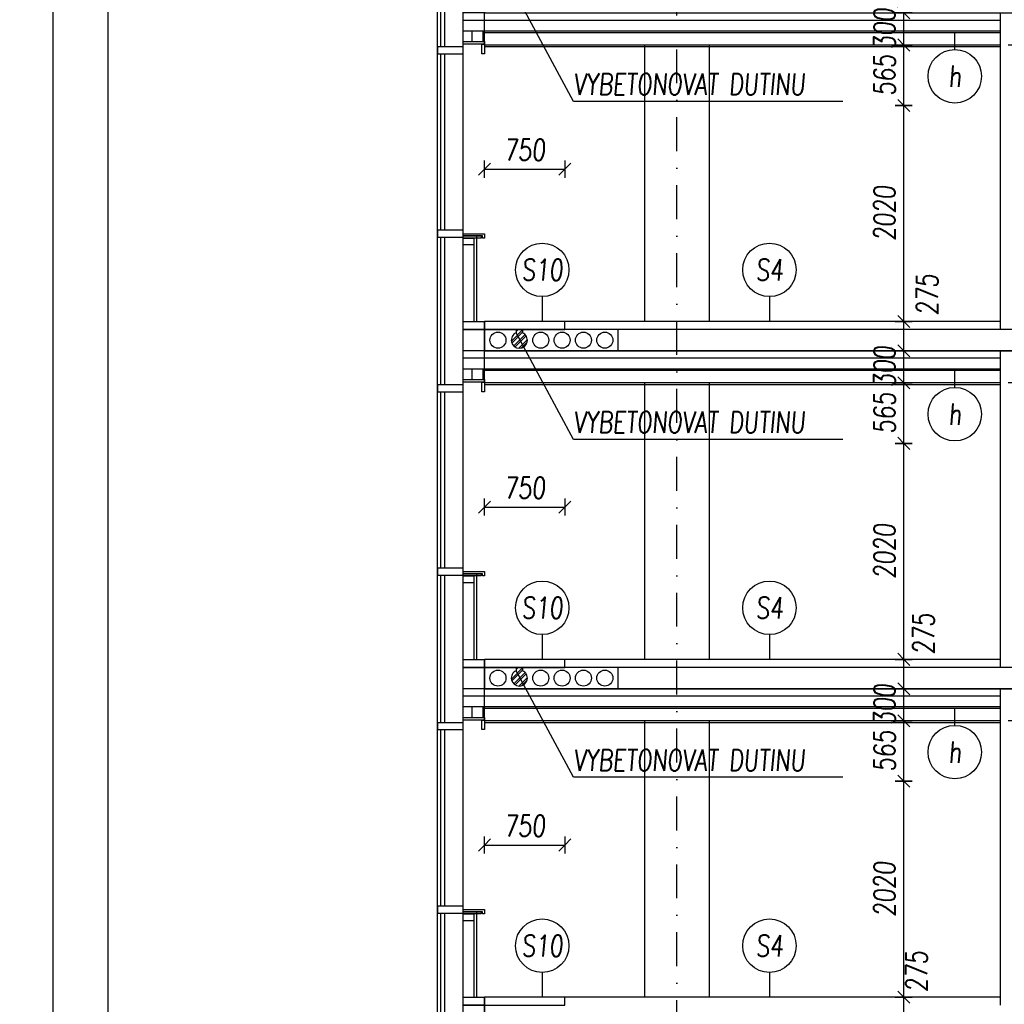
# Model space of a CAD drawing. Header units: millimetres. Extents: x -24606338 to 439687, y 151354 to 480404.
# Tile 69 of 93: x 347088 to 356301, y 229586 to 238794. Entities that reach past the tile are written whole.
import ezdxf
from ezdxf.enums import TextEntityAlignment as Align

# ---------------------------------------------------------------- set-up
doc = ezdxf.new("R2010")
doc.units = ezdxf.units.MM
doc.linetypes.add('ČERCHOVANÁ', pattern=[25.4, 12.7, -6.35, 0, -6.35])
for name, color, linetype in [('KOTY', 7, 'Continuous'), ('KOTY - FASÁDA', 7, 'Continuous'), ('NOVA', 240, 'Continuous'), ('NOVÁ INTERIERY', 240, 'Continuous'), ('OSY', 7, 'Continuous'), ('TENKA', 4, 'Continuous'), ('TLUSTA', 2, 'Continuous'), ('ŽB', 3, 'Continuous')]:
    doc.layers.add(name, color=color, linetype=linetype)
doc.styles.add('CS-ROMANS', font='romans.shx', dxfattribs={"width": 0.75, "oblique": 5})
doc.styles.add('CS-ROMANS_100', font='romans.shx', dxfattribs={"width": 0.75, "oblique": 5, "height": 200})
doc.dimstyles.new('A_KÓTA_100', dxfattribs={"dimtxt": 200, "dimasz": 4, "dimexe": 100, "dimexo": 1500, "dimgap": 80, "dimtad": 1, "dimdec": 0, "dimdsep": 46, "dimtxsty": 'CS-ROMANS_100', "dimblk": 'KOT_CARA20', "dimcen": 90, "dimse1": 1, "dimse2": 1, "dimclrd": 256, "dimclre": 256, "dimclrt": 256, "dimadec": 0, "dimazin": 0, "dimtfac": 1, "dimtdec": 0, "dimtix": 1, "dimtmove": 2, "dimatfit": 3, "dimldrblk": 'OBLIQUE', "dimfxl": 1, "dimfxlon": 1, "dimtolj": 1, "dimarcsym": 0})

# ---------------------------------------------------------------- blocks, each defined once
blk = doc.blocks.new('A$C2F1015B4')
at = {"layer": 'NOVA'}
for points in [[(0, 2592.5), (-200, 2592.5), (-200, 2617.5), (0, 2617.5)], [(0, 2502.5), (-25, 2502.5), (-25, 2592.5), (0, 2592.5)], [(-440.9, 2502.5), (-200, 2502.5), (-200, 2567.5), (-440.9, 2567.5)], [(-440.9, 787.5), (-200, 787.5), (-200, 852.5), (-440.9, 852.5)], [(-200, 820), (0, 820), (0, 780), (-20, 780), (-20, 800), (-200, 800)], [(-200, 800), (-33.5, 800), (-33.5, 780), (-200, 780)], [(-200, 780), (-100, 780), (-100, 715), (-200, 715)], [(0, -75), (-200, -75), (-200, 0), (0, 0)], [(0, -275), (-200, -275), (-200, -75), (0, -75)]]:
    blk.add_lwpolyline(points, close=True, dxfattribs=at)
for points in [[(-440.9, -592.5), (-440.9, 2567.5)], [(-410.9, 852.5), (-410.9, 2502.5)], [(-370.9, 852.5), (-370.9, 2502.5)], [(-200, -592.5), (-200, 2567.5)], [(-410.9, -592.5), (-410.9, 787.5)], [(-370.9, -592.5), (-370.9, 787.5)], [(-100, 780), (-100, 0)], [(-75, 800), (-75, 0)]]:
    blk.add_lwpolyline(points, dxfattribs=at)
blk = doc.blocks.new('KOT_CARA20')
for p, q in [((0, 0), (-14.1, -14.1)), ((0, 20), (0, -20)), ((0, 0), (14.1, 14.1))]:
    blk.add_line(p, q)
blk = doc.blocks.new('*D2700')
at = {"layer": 'Defpoints', "color": 0, "transparency": 16777216}
for p in [(355359.5, 229652.2), (356048.1, 229652.2), (356048.1, 229377.2)]:
    blk.add_point(p, dxfattribs=at)
at = {"layer": 'KOTY', "lineweight": -2, "transparency": 16777216}
blk.add_line((355359.5, 229381.2), (355359.5, 229648.2), dxfattribs=at)
at = {"layer": 'KOTY', "lineweight": -2, "transparency": 16777216, "xscale": 4, "yscale": 4, "zscale": 4}
for p, rotation in [((355359.5, 229652.2), 90), ((355359.5, 229377.2), 270)]:
    blk.add_blockref('KOT_CARA20', p, dxfattribs=dict(at, rotation=rotation))
at = {"layer": 'KOTY', "transparency": 16777216, "insert": (355480.2, 229892.2), "char_height": 200, "attachment_point": 5, "rotation": 90, "style": 'CS-ROMANS_100'}
blk.add_mtext('\\A1;275', dxfattribs=at)
blk = doc.blocks.new('_OBLIQUE')
at = {"color": 0, "linetype": 'ByBlock', "ltscale": 15}
blk.add_line((-0.5, -0.5), (0.5, 0.5), dxfattribs=at)
blk = doc.blocks.new('*D2701')
at = {"layer": 'Defpoints', "color": 0, "transparency": 16777216}
for p in [(355359.5, 231672.2), (356048.1, 231672.2), (356048.1, 229652.2)]:
    blk.add_point(p, dxfattribs=at)
at = {"layer": 'KOTY', "lineweight": -2, "transparency": 16777216}
blk.add_line((355359.5, 229656.2), (355359.5, 231668.2), dxfattribs=at)
at = {"layer": 'KOTY', "lineweight": -2, "transparency": 16777216, "xscale": 4, "yscale": 4, "zscale": 4}
for p, rotation in [((355359.5, 231672.2), 90), ((355359.5, 229652.2), 270)]:
    blk.add_blockref('KOT_CARA20', p, dxfattribs=dict(at, rotation=rotation))
at = {"layer": 'KOTY', "transparency": 16777216, "insert": (355179.5, 230662.2), "char_height": 200, "attachment_point": 5, "rotation": 90, "style": 'CS-ROMANS_100'}
blk.add_mtext('\\A1;2020', dxfattribs=at)
blk = doc.blocks.new('*D2702')
at = {"layer": 'Defpoints', "color": 0, "transparency": 16777216}
for p in [(355359.5, 232237.2), (356048.1, 232237.2), (356048.1, 231672.2)]:
    blk.add_point(p, dxfattribs=at)
at = {"layer": 'KOTY', "lineweight": -2, "transparency": 16777216}
blk.add_line((355359.5, 231676.2), (355359.5, 232233.2), dxfattribs=at)
at = {"layer": 'KOTY', "lineweight": -2, "transparency": 16777216, "xscale": 4, "yscale": 4, "zscale": 4}
for p, rotation in [((355359.5, 232237.2), 90), ((355359.5, 231672.2), 270)]:
    blk.add_blockref('KOT_CARA20', p, dxfattribs=dict(at, rotation=rotation))
at = {"layer": 'KOTY', "transparency": 16777216, "insert": (355179.5, 231954.7), "char_height": 200, "attachment_point": 5, "rotation": 90, "style": 'CS-ROMANS_100'}
blk.add_mtext('\\A1;565', dxfattribs=at)
blk = doc.blocks.new('*D2703')
at = {"layer": 'Defpoints', "color": 0, "transparency": 16777216}
for p in [(355359.5, 232537.2), (356048.1, 232537.2), (356048.1, 232237.2)]:
    blk.add_point(p, dxfattribs=at)
at = {"layer": 'KOTY', "lineweight": -2, "transparency": 16777216}
for p, q in [((355359.5, 232541.2), (355359.5, 232545.2)), ((355359.5, 232237.2), (355359.5, 232537.2)), ((355359.5, 232233.2), (355359.5, 232229.2))]:
    blk.add_line(p, q, dxfattribs=at)
at = {"layer": 'KOTY', "lineweight": -2, "transparency": 16777216, "xscale": 4, "yscale": 4, "zscale": 4}
for p, rotation in [((355359.5, 232537.2), 270), ((355359.5, 232237.2), 90)]:
    blk.add_blockref('KOT_CARA20', p, dxfattribs=dict(at, rotation=rotation))
at = {"layer": 'KOTY', "transparency": 16777216, "insert": (355179.5, 232387.2), "char_height": 200, "attachment_point": 5, "rotation": 90, "style": 'CS-ROMANS_100'}
blk.add_mtext('\\A1;300', dxfattribs=at)
blk = doc.blocks.new('*D2704')
at = {"layer": 'Defpoints', "color": 0, "transparency": 16777216}
for p in [(355359.5, 232812.2), (356048.1, 232812.2), (356048.1, 232537.2)]:
    blk.add_point(p, dxfattribs=at)
at = {"layer": 'KOTY', "lineweight": -2, "transparency": 16777216}
blk.add_line((355359.5, 232541.2), (355359.5, 232808.2), dxfattribs=at)
at = {"layer": 'KOTY', "lineweight": -2, "transparency": 16777216, "xscale": 4, "yscale": 4, "zscale": 4}
for p, rotation in [((355359.5, 232812.2), 90), ((355359.5, 232537.2), 270)]:
    blk.add_blockref('KOT_CARA20', p, dxfattribs=dict(at, rotation=rotation))
at = {"layer": 'KOTY', "transparency": 16777216, "insert": (355544.3, 233049.4), "char_height": 200, "attachment_point": 5, "rotation": 90, "style": 'CS-ROMANS_100'}
blk.add_mtext('\\A1;275', dxfattribs=at)
blk = doc.blocks.new('*D2705')
at = {"layer": 'Defpoints', "color": 0, "transparency": 16777216}
for p in [(355359.5, 234832.2), (356048.1, 234832.2), (356048.1, 232812.2)]:
    blk.add_point(p, dxfattribs=at)
at = {"layer": 'KOTY', "lineweight": -2, "transparency": 16777216}
blk.add_line((355359.5, 232816.2), (355359.5, 234828.2), dxfattribs=at)
at = {"layer": 'KOTY', "lineweight": -2, "transparency": 16777216, "xscale": 4, "yscale": 4, "zscale": 4}
for p, rotation in [((355359.5, 234832.2), 90), ((355359.5, 232812.2), 270)]:
    blk.add_blockref('KOT_CARA20', p, dxfattribs=dict(at, rotation=rotation))
at = {"layer": 'KOTY', "transparency": 16777216, "insert": (355179.5, 233822.2), "char_height": 200, "attachment_point": 5, "rotation": 90, "style": 'CS-ROMANS_100'}
blk.add_mtext('\\A1;2020', dxfattribs=at)
blk = doc.blocks.new('*D2706')
at = {"layer": 'Defpoints', "color": 0, "transparency": 16777216}
for p in [(355359.5, 235397.2), (356048.1, 235397.2), (356048.1, 234832.2)]:
    blk.add_point(p, dxfattribs=at)
at = {"layer": 'KOTY', "lineweight": -2, "transparency": 16777216}
blk.add_line((355359.5, 234836.2), (355359.5, 235393.2), dxfattribs=at)
at = {"layer": 'KOTY', "lineweight": -2, "transparency": 16777216, "xscale": 4, "yscale": 4, "zscale": 4}
for p, rotation in [((355359.5, 235397.2), 90), ((355359.5, 234832.2), 270)]:
    blk.add_blockref('KOT_CARA20', p, dxfattribs=dict(at, rotation=rotation))
at = {"layer": 'KOTY', "transparency": 16777216, "insert": (355179.5, 235114.7), "char_height": 200, "attachment_point": 5, "rotation": 90, "style": 'CS-ROMANS_100'}
blk.add_mtext('\\A1;565', dxfattribs=at)
blk = doc.blocks.new('*D2707')
at = {"layer": 'Defpoints', "color": 0, "transparency": 16777216}
for p in [(355359.5, 235697.2), (356048.1, 235697.2), (356048.1, 235397.2)]:
    blk.add_point(p, dxfattribs=at)
at = {"layer": 'KOTY', "lineweight": -2, "transparency": 16777216}
for p, q in [((355359.5, 235701.2), (355359.5, 235705.2)), ((355359.5, 235397.2), (355359.5, 235697.2)), ((355359.5, 235393.2), (355359.5, 235389.2))]:
    blk.add_line(p, q, dxfattribs=at)
at = {"layer": 'KOTY', "lineweight": -2, "transparency": 16777216, "xscale": 4, "yscale": 4, "zscale": 4}
for p, rotation in [((355359.5, 235697.2), 270), ((355359.5, 235397.2), 90)]:
    blk.add_blockref('KOT_CARA20', p, dxfattribs=dict(at, rotation=rotation))
at = {"layer": 'KOTY', "transparency": 16777216, "insert": (355179.5, 235547.2), "char_height": 200, "attachment_point": 5, "rotation": 90, "style": 'CS-ROMANS_100'}
blk.add_mtext('\\A1;300', dxfattribs=at)
blk = doc.blocks.new('*D2708')
at = {"layer": 'Defpoints', "color": 0, "transparency": 16777216}
for p in [(355359.5, 235972.2), (356048.1, 235972.2), (356048.1, 235697.2)]:
    blk.add_point(p, dxfattribs=at)
at = {"layer": 'KOTY', "lineweight": -2, "transparency": 16777216}
blk.add_line((355359.5, 235701.2), (355359.5, 235968.2), dxfattribs=at)
at = {"layer": 'KOTY', "lineweight": -2, "transparency": 16777216, "xscale": 4, "yscale": 4, "zscale": 4}
for p, rotation in [((355359.5, 235972.2), 90), ((355359.5, 235697.2), 270)]:
    blk.add_blockref('KOT_CARA20', p, dxfattribs=dict(at, rotation=rotation))
at = {"layer": 'KOTY', "transparency": 16777216, "insert": (355577.8, 236221), "char_height": 200, "attachment_point": 5, "rotation": 90, "style": 'CS-ROMANS_100'}
blk.add_mtext('\\A1;275', dxfattribs=at)
blk = doc.blocks.new('*D2709')
at = {"layer": 'Defpoints', "color": 0, "transparency": 16777216}
for p in [(355359.5, 237992.2), (356048.1, 237992.2), (356048.1, 235972.2)]:
    blk.add_point(p, dxfattribs=at)
at = {"layer": 'KOTY', "lineweight": -2, "transparency": 16777216}
blk.add_line((355359.5, 235976.2), (355359.5, 237988.2), dxfattribs=at)
at = {"layer": 'KOTY', "lineweight": -2, "transparency": 16777216, "xscale": 4, "yscale": 4, "zscale": 4}
for p, rotation in [((355359.5, 237992.2), 90), ((355359.5, 235972.2), 270)]:
    blk.add_blockref('KOT_CARA20', p, dxfattribs=dict(at, rotation=rotation))
at = {"layer": 'KOTY', "transparency": 16777216, "insert": (355179.5, 236982.2), "char_height": 200, "attachment_point": 5, "rotation": 90, "style": 'CS-ROMANS_100'}
blk.add_mtext('\\A1;2020', dxfattribs=at)
blk = doc.blocks.new('*D2710')
at = {"layer": 'Defpoints', "color": 0, "transparency": 16777216}
for p in [(355359.5, 238557.2), (356048.1, 238557.2), (356048.1, 237992.2)]:
    blk.add_point(p, dxfattribs=at)
at = {"layer": 'KOTY', "lineweight": -2, "transparency": 16777216}
blk.add_line((355359.5, 237996.2), (355359.5, 238553.2), dxfattribs=at)
at = {"layer": 'KOTY', "lineweight": -2, "transparency": 16777216, "xscale": 4, "yscale": 4, "zscale": 4}
for p, rotation in [((355359.5, 238557.2), 90), ((355359.5, 237992.2), 270)]:
    blk.add_blockref('KOT_CARA20', p, dxfattribs=dict(at, rotation=rotation))
at = {"layer": 'KOTY', "transparency": 16777216, "insert": (355179.5, 238274.7), "char_height": 200, "attachment_point": 5, "rotation": 90, "style": 'CS-ROMANS_100'}
blk.add_mtext('\\A1;565', dxfattribs=at)
blk = doc.blocks.new('*D2711')
at = {"layer": 'Defpoints', "color": 0, "transparency": 16777216}
for p in [(355359.5, 238857.2), (356048.1, 238857.2), (356048.1, 238557.2)]:
    blk.add_point(p, dxfattribs=at)
at = {"layer": 'KOTY', "lineweight": -2, "transparency": 16777216}
for p, q in [((355359.5, 238861.2), (355359.5, 238865.2)), ((355359.5, 238557.2), (355359.5, 238857.2)), ((355359.5, 238553.2), (355359.5, 238549.2))]:
    blk.add_line(p, q, dxfattribs=at)
at = {"layer": 'KOTY', "lineweight": -2, "transparency": 16777216, "xscale": 4, "yscale": 4, "zscale": 4}
for p, rotation in [((355359.5, 238857.2), 270), ((355359.5, 238557.2), 90)]:
    blk.add_blockref('KOT_CARA20', p, dxfattribs=dict(at, rotation=rotation))
at = {"layer": 'KOTY', "transparency": 16777216, "insert": (355179.5, 238707.2), "char_height": 200, "attachment_point": 5, "rotation": 90, "style": 'CS-ROMANS_100'}
blk.add_mtext('\\A1;300', dxfattribs=at)
blk = doc.blocks.new('*D3282')
at = {"layer": 'Defpoints', "color": 0, "transparency": 16777216}
for p in [(352188.2, 231076), (351438.2, 229652.2), (352188.2, 229652.2)]:
    blk.add_point(p, dxfattribs=at)
at = {"layer": 'KOTY - FASÁDA', "lineweight": -2, "transparency": 16777216}
blk.add_line((351442.2, 231076), (352184.2, 231076), dxfattribs=at)
at = {"layer": 'KOTY - FASÁDA', "lineweight": -2, "transparency": 16777216, "xscale": 4, "yscale": 4, "zscale": 4, "rotation": 180}
blk.add_blockref('KOT_CARA20', (351438.2, 231076), dxfattribs=at)
at = {"layer": 'KOTY - FASÁDA', "lineweight": -2, "transparency": 16777216, "xscale": 4, "yscale": 4, "zscale": 4}
blk.add_blockref('KOT_CARA20', (352188.2, 231076), dxfattribs=at)
at = {"layer": 'KOTY - FASÁDA', "transparency": 16777216, "insert": (351813.2, 231256), "char_height": 200, "attachment_point": 5, "style": 'CS-ROMANS_100'}
blk.add_mtext('\\A1;750', dxfattribs=at)
blk = doc.blocks.new('*D3283')
at = {"layer": 'Defpoints', "color": 0, "transparency": 16777216}
for p in [(352188.2, 234236), (351438.2, 232812.2), (352188.2, 232812.2)]:
    blk.add_point(p, dxfattribs=at)
at = {"layer": 'KOTY - FASÁDA', "lineweight": -2, "transparency": 16777216}
blk.add_line((351442.2, 234236), (352184.2, 234236), dxfattribs=at)
at = {"layer": 'KOTY - FASÁDA', "lineweight": -2, "transparency": 16777216, "xscale": 4, "yscale": 4, "zscale": 4, "rotation": 180}
blk.add_blockref('KOT_CARA20', (351438.2, 234236), dxfattribs=at)
at = {"layer": 'KOTY - FASÁDA', "lineweight": -2, "transparency": 16777216, "xscale": 4, "yscale": 4, "zscale": 4}
blk.add_blockref('KOT_CARA20', (352188.2, 234236), dxfattribs=at)
at = {"layer": 'KOTY - FASÁDA', "transparency": 16777216, "insert": (351813.2, 234416), "char_height": 200, "attachment_point": 5, "style": 'CS-ROMANS_100'}
blk.add_mtext('\\A1;750', dxfattribs=at)
blk = doc.blocks.new('*D3284')
at = {"layer": 'Defpoints', "color": 0, "transparency": 16777216}
for p in [(352188.2, 237396), (351438.2, 235972.2), (352188.2, 235972.2)]:
    blk.add_point(p, dxfattribs=at)
at = {"layer": 'KOTY - FASÁDA', "lineweight": -2, "transparency": 16777216}
blk.add_line((351442.2, 237396), (352184.2, 237396), dxfattribs=at)
at = {"layer": 'KOTY - FASÁDA', "lineweight": -2, "transparency": 16777216, "xscale": 4, "yscale": 4, "zscale": 4, "rotation": 180}
blk.add_blockref('KOT_CARA20', (351438.2, 237396), dxfattribs=at)
at = {"layer": 'KOTY - FASÁDA', "lineweight": -2, "transparency": 16777216, "xscale": 4, "yscale": 4, "zscale": 4}
blk.add_blockref('KOT_CARA20', (352188.2, 237396), dxfattribs=at)
at = {"layer": 'KOTY - FASÁDA', "transparency": 16777216, "insert": (351813.2, 237576), "char_height": 200, "attachment_point": 5, "style": 'CS-ROMANS_100'}
blk.add_mtext('\\A1;750', dxfattribs=at)
blk = doc.blocks.new('*D3471')
at = {"layer": 'Defpoints', "color": 0, "transparency": 16777216}
for p in [(347916.7, 250657.2), (350987.3, 250657.2), (351069.8, 191074.7)]:
    blk.add_point(p, dxfattribs=at)
at = {"layer": 'KOTY', "lineweight": -2, "transparency": 16777216}
blk.add_line((347916.7, 191078.7), (347916.7, 250653.2), dxfattribs=at)
at = {"layer": 'KOTY', "lineweight": -2, "transparency": 16777216, "xscale": 4, "yscale": 4, "zscale": 4}
for p, rotation in [((347916.7, 250657.2), 90), ((347916.7, 191074.7), 270)]:
    blk.add_blockref('KOT_CARA20', p, dxfattribs=dict(at, rotation=rotation))
at = {"layer": 'KOTY', "transparency": 16777216, "insert": (347736.7, 220865.9), "char_height": 200, "attachment_point": 5, "rotation": 90, "style": 'CS-ROMANS_100'}
blk.add_mtext('\\A1;59583', dxfattribs=at)
blk = doc.blocks.new('*D3473')
at = {"layer": 'Defpoints', "color": 0, "transparency": 16777216}
for p in [(356582.2, 253725.2), (347399.6, 186387.2), (348613.2, 186387.2)]:
    blk.add_point(p, dxfattribs=at)
at = {"layer": 'KOTY', "lineweight": -2, "transparency": 16777216}
blk.add_line((347399.6, 253721.2), (347399.6, 186391.2), dxfattribs=at)
at = {"layer": 'KOTY', "lineweight": -2, "transparency": 16777216, "xscale": 4, "yscale": 4, "zscale": 4}
for p, rotation in [((347399.6, 253725.2), 90), ((347399.6, 186387.2), 270)]:
    blk.add_blockref('KOT_CARA20', p, dxfattribs=dict(at, rotation=rotation))
at = {"layer": 'KOTY', "transparency": 16777216, "insert": (347219.6, 220056.2), "char_height": 200, "attachment_point": 5, "rotation": 90, "style": 'CS-ROMANS_100'}
blk.add_mtext('\\A1;67338', dxfattribs=at)

msp = doc.modelspace()

# ---------------------------------------------------------------- hatches: boundary and pattern name
at = {"layer": 'NOVA'}
h = msp.add_hatch(dxfattribs=at)
h.set_pattern_fill('ANSI32', color=256, scale=5)
h.set_pattern_definition([(45, (221500.81, -39812.43), (-33.6759605, 33.6759605), []), (45, (221523.26, -39812.43), (-33.6759605, 33.6759605), [])])
h.paths.add_polyline_path([(351733.246, 235865.896, 1.08667676), (351804.195, 235734.323)])
h.paths.add_polyline_path([(351793.246, 235865.896), (351793.246, 235897.158), (351733.246, 235897.158), (351733.246, 235865.896), (351804.195, 235734.323, 0.59688434)])
h = msp.add_hatch(dxfattribs=at)
h.set_pattern_fill('ANSI32', color=256, scale=5)
h.set_pattern_definition([(45, (221500.81, -42972.43), (-33.6759605, 33.6759605), []), (45, (221523.26, -42972.43), (-33.6759605, 33.6759605), [])])
h.paths.add_polyline_path([(351733.246, 232705.896, 1.08667676), (351804.195, 232574.323)])
h.paths.add_polyline_path([(351793.246, 232705.896), (351793.246, 232737.158), (351733.246, 232737.158), (351733.246, 232705.896), (351804.195, 232574.323, 0.59688434)])

# ---------------------------------------------------------------- linework, layer by layer
at = {"layer": 'KOTY'}
for p, q in [((355837.69, 238514.9), (355837.69, 238672.158)), ((351977.591, 236204.118), (351977.591, 235972.158)), ((354103.655, 236204.118), (354103.655, 235972.158)), ((355837.69, 235354.9), (355837.69, 235512.158)), ((351977.591, 233044.118), (351977.591, 232812.158)), ((354103.655, 233044.118), (354103.655, 232812.158)), ((355837.69, 232194.9), (355837.69, 232352.158)), ((351977.591, 229884.118), (351977.591, 229652.158)), ((354103.655, 229884.118), (354103.655, 229652.158))]:
    msp.add_line(p, q, dxfattribs=at)
at = {"layer": 'KOTY', "ltscale": 20}
for centre in [(355837.69, 238264.9), (351977.591, 236454.118), (354103.655, 236454.118), (355837.69, 235104.9), (351977.591, 233294.118), (354103.655, 233294.118), (355837.69, 231944.9), (351977.591, 230134.118), (354103.655, 230134.118)]:
    msp.add_circle(centre, 250, dxfattribs=at)
at = {"layer": 'KOTY - FASÁDA'}
for p, q in [((352270.609, 238029.379), (351733.246, 239025.896)), ((354789.615, 238029.379), (352270.609, 238029.379)), ((352270.609, 234869.379), (351733.246, 235865.896)), ((354789.615, 234869.379), (352270.609, 234869.379)), ((352270.609, 231709.379), (351733.246, 232705.896)), ((354789.615, 231709.379), (352270.609, 231709.379))]:
    msp.add_line(p, q, dxfattribs=at)
at = {"layer": 'NOVA'}
for p, q in [((351733.246, 235897.158), (351438.246, 235897.158)), ((351438.246, 235897.158), (351438.246, 235697.158)), ((351733.246, 235897.158), (351733.246, 235865.896)), ((351733.246, 235897.158), (351793.246, 235897.158)), ((351793.246, 235897.158), (351793.246, 235865.896)), ((351733.246, 232737.158), (351438.246, 232737.158)), ((351438.246, 232737.158), (351438.246, 232537.158)), ((351733.246, 232737.158), (351733.246, 232705.896)), ((351733.246, 232737.158), (351793.246, 232737.158)), ((351793.246, 232737.158), (351793.246, 232705.896))]:
    msp.add_line(p, q, dxfattribs=at)
for points in [[(351438.246, 235897.158), (352188.246, 235897.158), (352188.246, 235972.158), (351438.246, 235972.158)], [(351438.246, 232737.158), (352188.246, 232737.158), (352188.246, 232812.158), (351438.246, 232812.158)], [(351438.246, 229577.158), (352188.246, 229577.158), (352188.246, 229652.158), (351438.246, 229652.158)]]:
    msp.add_lwpolyline(points, close=True, dxfattribs=at)
for points in [[(351648.246, 235897.158), (351438.246, 235897.158), (351438.246, 235697.158), (351648.246, 235697.158)], [(351648.246, 232737.158), (351438.246, 232737.158), (351438.246, 232537.158), (351648.246, 232537.158)]]:
    msp.add_lwpolyline(points, dxfattribs=at)
for centre in [(351763.246, 235797.158), (351763.246, 232637.158)]:
    msp.add_arc(centre, 75, 113.5781785, 66.4218215, dxfattribs=at)
at = {"layer": 'NOVÁ INTERIERY'}
for p, q in [((351323.246, 238589.658), (351323.246, 238687.158)), ((351423.246, 238589.658), (351423.246, 238687.158)), ((351438.246, 238589.658), (351438.246, 238672.158)), ((351323.246, 235429.658), (351323.246, 235527.158)), ((351423.246, 235429.658), (351423.246, 235527.158)), ((351438.246, 235429.658), (351438.246, 235512.158)), ((351323.246, 232269.658), (351323.246, 232367.158)), ((351423.246, 232269.658), (351423.246, 232367.158)), ((351438.246, 232269.658), (351438.246, 232352.158))]:
    msp.add_line(p, q, dxfattribs=at)
for points in [[(356263.246, 238787.158), (351238.246, 238787.158)], [(356263.246, 238687.158), (351238.246, 238687.158)], [(356263.246, 238672.158), (351438.246, 238672.158)], [(356263.246, 235627.158), (351238.246, 235627.158)], [(356263.246, 235527.158), (351238.246, 235527.158)], [(356263.246, 235512.158), (351438.246, 235512.158)], [(356263.246, 232467.158), (351238.246, 232467.158)], [(356263.246, 232367.158), (351238.246, 232367.158)], [(356263.246, 232352.158), (351438.246, 232352.158)]]:
    msp.add_lwpolyline(points, dxfattribs=at)
at = {"layer": 'OSY', "linetype": 'ČERCHOVANÁ', "ltscale": 25}
msp.add_lwpolyline([(353238.246, 174688.935), (353238.246, 251607.158)], dxfattribs=at)
at = {"layer": 'TENKA'}
for p, q in [((351438.246, 238542.158), (356263.246, 238542.158)), ((352688.246, 235697.158), (352688.246, 235897.158)), ((351438.246, 235382.158), (356263.246, 235382.158)), ((352688.246, 232537.158), (352688.246, 232737.158)), ((351438.246, 232222.158), (356263.246, 232222.158))]:
    msp.add_line(p, q, dxfattribs=at)
for points in [[(356263.246, 238557.158), (351438.246, 238557.158), (351438.246, 238857.158), (358038.246, 238857.158), (358038.246, 238557.158), (356338.246, 238557.158)], [(352938.246, 235972.158), (352938.246, 238557.158)], [(353538.246, 238557.158), (353538.246, 235972.158)], [(362123.246, 235897.158), (351438.246, 235897.158)], [(356263.246, 235397.158), (351438.246, 235397.158), (351438.246, 235697.158), (358038.246, 235697.158), (358038.246, 235397.158), (356338.246, 235397.158)], [(352938.246, 232812.158), (352938.246, 235397.158)], [(353538.246, 235397.158), (353538.246, 232812.158)], [(362123.246, 232737.158), (351438.246, 232737.158)], [(356263.246, 232237.158), (351438.246, 232237.158), (351438.246, 232537.158), (358038.246, 232537.158), (358038.246, 232237.158), (356338.246, 232237.158)], [(352938.246, 229652.158), (352938.246, 232237.158)], [(353538.246, 232237.158), (353538.246, 229652.158)]]:
    msp.add_lwpolyline(points, dxfattribs=at)
for centre in [(351563.246, 235797.158), (351963.246, 235797.158), (352163.246, 235797.158), (352363.246, 235797.158), (352563.246, 235797.158), (351563.246, 232637.158), (351963.246, 232637.158), (352163.246, 232637.158), (352363.246, 232637.158), (352563.246, 232637.158)]:
    msp.add_circle(centre, 75, dxfattribs=at)
at = {"layer": 'TLUSTA'}
for points in [[(356263.246, 238857.158), (356263.246, 235897.158)], [(351438.246, 235697.158), (351438.246, 235972.158)], [(356263.246, 235972.158), (351438.246, 235972.158)], [(351438.246, 235697.158), (351438.246, 235972.158)], [(351438.246, 235697.158), (351438.246, 235972.158)], [(351438.246, 235697.158), (351438.246, 235972.158)], [(358038.246, 235697.158), (351438.246, 235697.158)], [(356263.246, 235697.158), (356263.246, 232737.158)], [(351438.246, 232537.158), (351438.246, 232812.158)], [(356263.246, 232812.158), (351438.246, 232812.158)], [(351438.246, 232537.158), (351438.246, 232812.158)], [(351438.246, 232537.158), (351438.246, 232812.158)], [(351438.246, 232537.158), (351438.246, 232812.158)], [(358038.246, 232537.158), (351438.246, 232537.158)], [(356263.246, 232537.158), (356263.246, 229577.158)], [(351438.246, 229377.158), (351438.246, 229652.158)], [(356263.246, 229652.158), (351438.246, 229652.158)], [(351438.246, 229377.158), (351438.246, 229652.158)], [(351438.246, 229377.158), (351438.246, 229652.158)], [(351438.246, 229377.158), (351438.246, 229652.158)]]:
    msp.add_lwpolyline(points, dxfattribs=at)
at = {"layer": 'ŽB'}
for points in [[(351438.246, 235697.158), (358038.246, 235697.158), (358038.246, 235897.158), (351438.246, 235897.158)], [(351438.246, 232537.158), (358038.246, 232537.158), (358038.246, 232737.158), (351438.246, 232737.158)]]:
    msp.add_lwpolyline(points, close=True, dxfattribs=at)

# ---------------------------------------------------------------- block references
at = {"layer": 'NOVA'}
for p in [(351438.246, 239132.158), (351438.246, 235972.158), (351438.246, 232812.158), (351438.246, 229652.158)]:
    msp.add_blockref('A$C2F1015B4', p, dxfattribs=at)

# ---------------------------------------------------------------- texts
at = {"layer": 'KOTY', "ltscale": 20, "style": 'CS-ROMANS', "oblique": 5, "width": 0.75}
for s, p in [('h', (355837.69, 238264.9)), ('S10', (351977.591, 236454.118)), ('S4', (354103.655, 236454.118)), ('h', (355837.69, 235104.9)), ('S10', (351977.591, 233294.118)), ('S4', (354103.655, 233294.118)), ('h', (355837.69, 231944.9)), ('S10', (351977.591, 230134.118)), ('S4', (354103.655, 230134.118))]:
    msp.add_text(s, height=200, dxfattribs=at).set_placement(p, align=Align.MIDDLE)
at = {"layer": 'KOTY - FASÁDA', "ltscale": 15, "style": 'CS-ROMANS', "oblique": 5, "width": 0.75}
for p in [(352268.841, 238090.228), (352268.841, 234930.228), (352268.841, 231770.228)]:
    msp.add_text('VYBETONOVAT DUTINU ', height=200, dxfattribs=at).set_placement(p)

# ---------------------------------------------------------------- dimensions: what is measured, and where the dimension line sits
at = {"layer": 'KOTY'}
for base, p1, p2, picture, middle in [((347399.564, 186387.158), (356582.209, 253725.158), (348613.152, 186387.158), '*D3473', (347219.564, 220056.158)), ((347916.73163444, 250657.157598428), (351069.785674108, 191074.657583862), (350987.301791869, 250657.157598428), '*D3471', (347736.73163444, 220865.907591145)), ((355359.505, 238857.158), (356048.138, 238557.158), (356048.138, 238857.158), '*D2711', (355179.505, 238707.158)), ((355359.505, 238557.158), (356048.138, 237992.158), (356048.138, 238557.158), '*D2710', (355179.505, 238274.658)), ((355359.505, 237992.158), (356048.138, 235972.158), (356048.138, 237992.158), '*D2709', (355179.505, 236982.158)), ((355359.505, 235697.158), (356048.138, 235397.158), (356048.138, 235697.158), '*D2707', (355179.505, 235547.158)), ((355359.505, 235397.158), (356048.138, 234832.158), (356048.138, 235397.158), '*D2706', (355179.505, 235114.658)), ((355359.505, 234832.158), (356048.138, 232812.158), (356048.138, 234832.158), '*D2705', (355179.505, 233822.158)), ((355359.505, 232537.158), (356048.138, 232237.158), (356048.138, 232537.158), '*D2703', (355179.505, 232387.158)), ((355359.505, 232237.158), (356048.138, 231672.158), (356048.138, 232237.158), '*D2702', (355179.505, 231954.658)), ((355359.505, 231672.158), (356048.138, 229652.158), (356048.138, 231672.158), '*D2701', (355179.505, 230662.158))]:
    dim = msp.add_linear_dim(base=base, p1=p1, p2=p2, angle=90, dimstyle='A_KÓTA_100', dxfattribs=at)
    dim.commit()
    dim.dimension.update_dxf_attribs({"geometry": picture, "text_midpoint": middle})
for base, p1, p2, picture, middle in [((355359.505, 235972.158), (356048.138, 235697.158), (356048.138, 235972.158), '*D2708', (355577.791, 236221.028)), ((355359.505, 232812.158), (356048.138, 232537.158), (356048.138, 232812.158), '*D2704', (355544.307, 233049.39)), ((355359.505, 229652.158), (356048.138, 229377.158), (356048.138, 229652.158), '*D2700', (355480.242, 229892.24))]:
    dim = msp.add_linear_dim(base=base, p1=p1, p2=p2, angle=90, dimstyle='A_KÓTA_100', dxfattribs=at)
    dim.commit()
    dim.dimension.update_dxf_attribs({"geometry": picture, "text_midpoint": middle, "dimtype": 160})
at = {"layer": 'KOTY - FASÁDA'}
for base, p1, p2, picture, middle in [((352188.246, 237396.048), (351438.246, 235972.158), (352188.246, 235972.158), '*D3284', (351813.246, 237576.048)), ((352188.246, 234236.048), (351438.246, 232812.158), (352188.246, 232812.158), '*D3283', (351813.246, 234416.048)), ((352188.246, 231076.048), (351438.246, 229652.158), (352188.246, 229652.158), '*D3282', (351813.246, 231256.048))]:
    dim = msp.add_linear_dim(base=base, p1=p1, p2=p2, dimstyle='A_KÓTA_100', dxfattribs=at)
    dim.commit()
    dim.dimension.update_dxf_attribs({"geometry": picture, "text_midpoint": middle})

doc.saveas('drawing.dxf')
